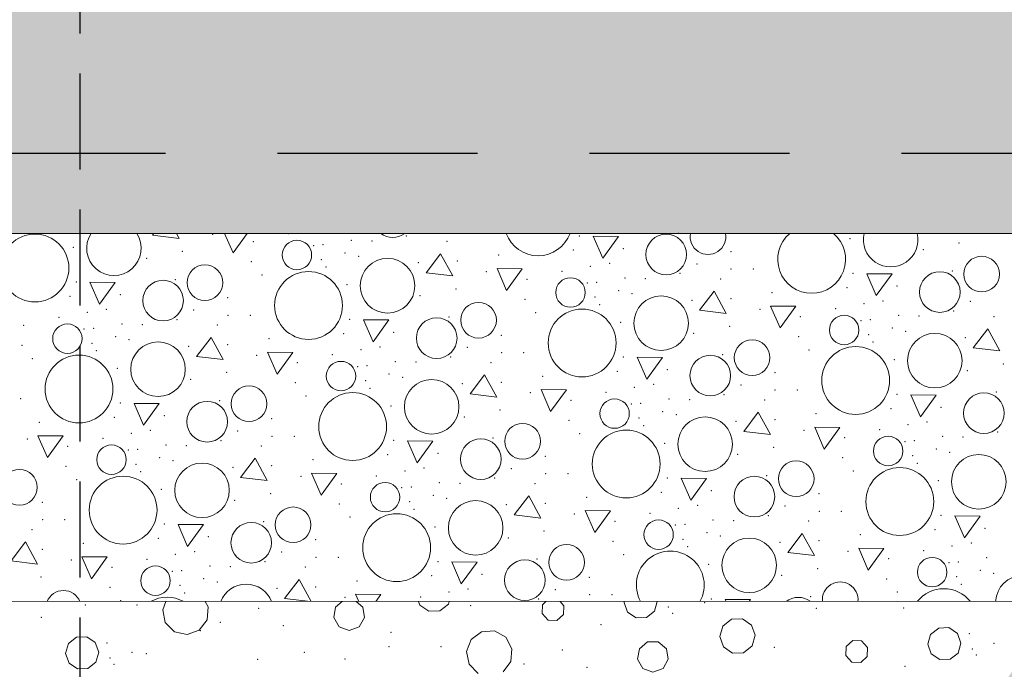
# Model space of a CAD drawing. Header units: millimetres. Extents: x -12989 to 402831, y -50461 to 30884.
# Tile 40 of 175: x 368534 to 369765, y -46805 to -45993. Entities that reach past the tile are written whole.
import ezdxf

# ---------------------------------------------------------------- set-up
doc = ezdxf.new("R2010")
doc.units = ezdxf.units.MM
doc.header["$MEASUREMENT"] = 0
for name, pattern in [('Krawędzie ukryte', [170, 120, -50]), ('Przerywana długa', [390, 250, -140]), ('Wipeout_Contour', [1000, 0, -1000])]:
    doc.linetypes.add(name, pattern=pattern)
for name, color, linetype, lineweight in [('0_Nr_pióra__21', 7, 'Continuous', 25), ('A__STROPY_Nr_pióra__27', 7, 'Continuous', 25), ('A__STROPY_Nr_pióra__49', 7, 'Continuous', 15)]:
    doc.layers.add(name, color=color, linetype=linetype, lineweight=lineweight)
doc.layers.add('A__STROPY', color=7, linetype='Continuous')
doc.layers.add('A_WYPEŁNIENIA RYSUNKI', color=7, linetype='Continuous')
for name, color, linetype, lineweight, true_color in [('A__STROPY_Nr_pióra__170', 7, 'Continuous', 5, 0x6a6a6a), ('A__STROPY_Nr_pióra__173', 7, 'Continuous', 5, 0x6a6a6a), ('A__STROPY_Nr_pióra__178', 7, 'Continuous', 5, 0x6a6a6a), ('A_WYPEŁNIENIA RYSUNKI_Nr_pióra__242', 7, 'Continuous', 13, 0xa7a7a7)]:
    doc.layers.add(name, color=color, linetype=linetype, lineweight=lineweight, true_color=true_color)

# ---------------------------------------------------------------- blocks, each defined once
blk = doc.blocks.new('*X191', base_point=(362576.7, -45960.6))
at = {"layer": 'A__STROPY_Nr_pióra__178', "color": 251, "linetype": 'Continuous', "lineweight": 5, "true_color": 0x6a6a6a}
for p, q in [((368702.2, -46260.6), (368700.4, -46262.9)), ((368700.4, -46262.9), (368733.7, -46266.8)), ((368733.7, -46266.8), (368730.3, -46260.6)), ((368790.4, -46260.6), (368801.1, -46285)), ((368801.1, -46285), (368818.8, -46260.6)), ((369251.3, -46264), (369263.2, -46291.4)), ((369282.9, -46264.3), (369251.3, -46264)), ((369263.2, -46291.4), (369282.9, -46264.3)), ((369060.6, -46285.9), (369042.4, -46309.7)), ((369075.7, -46313.7), (369060.6, -46285.9)), ((369042.4, -46309.7), (369075.7, -46313.7)), ((369131.1, -46304.4), (369143, -46331.9)), ((369162.7, -46304.7), (369131.1, -46304.4)), ((369143, -46331.9), (369162.7, -46304.7)), ((369593.2, -46310.9), (369605.2, -46338.3)), ((369624.9, -46311.2), (369593.2, -46310.9)), ((369605.2, -46338.3), (369624.9, -46311.2)), ((368622.3, -46321.6), (368634.3, -46349)), ((368654, -46321.9), (368622.3, -46321.6)), ((368634.3, -46349), (368654, -46321.9)), ((369402.5, -46332.8), (369384.4, -46356.6)), ((369417.7, -46360.5), (369402.5, -46332.8)), ((369473.1, -46351.3), (369485, -46378.7)), ((369504.7, -46351.6), (369473.1, -46351.3)), ((369384.4, -46356.6), (369417.7, -46360.5)), ((369485, -46378.7), (369504.7, -46351.6)), ((368964.3, -46368.4), (368976.3, -46395.9)), ((368996, -46368.7), (368964.3, -46368.4)), ((368976.3, -46395.9), (368996, -46368.7)), ((369744.5, -46379.6), (369726.4, -46403.5)), ((369759.7, -46407.4), (369744.5, -46379.6)), ((368773.6, -46390.4), (368755.5, -46414.2)), ((368788.8, -46418.1), (368773.6, -46390.4)), ((368844.2, -46408.9), (368856.1, -46436.3)), ((368875.8, -46409.2), (368844.2, -46408.9)), ((368856.1, -46436.3), (368875.8, -46409.2)), ((369726.4, -46403.5), (369759.7, -46407.4)), ((368755.5, -46414.2), (368788.8, -46418.1)), ((369306.3, -46415.3), (369318.3, -46442.7)), ((369337.9, -46415.6), (369306.3, -46415.3)), ((369318.3, -46442.7), (369337.9, -46415.6)), ((369115.6, -46437.2), (369097.5, -46461)), ((369130.8, -46465), (369115.6, -46437.2)), ((369097.5, -46461), (369130.8, -46465)), ((369186.2, -46455.7), (369198.1, -46483.2)), ((369217.8, -46456), (369186.2, -46455.7)), ((369198.1, -46483.2), (369217.8, -46456)), ((369648.3, -46462.1), (369660.3, -46489.6)), ((369679.9, -46462.5), (369648.3, -46462.1)), ((368677.4, -46472.9), (368689.4, -46500.3)), ((368709, -46473.2), (368677.4, -46472.9)), ((368689.4, -46500.3), (368709, -46473.2)), ((369660.3, -46489.6), (369679.9, -46462.5)), ((369457.6, -46484.1), (369439.5, -46507.9)), ((369472.8, -46511.8), (369457.6, -46484.1)), ((369439.5, -46507.9), (369472.8, -46511.8)), ((369528.2, -46502.6), (369540.1, -46530)), ((369559.8, -46502.9), (369528.2, -46502.6)), ((369540.1, -46530), (369559.8, -46502.9)), ((368557.3, -46513.3), (368569.2, -46540.7)), ((368588.9, -46513.6), (368557.3, -46513.3)), ((368569.2, -46540.7), (368588.9, -46513.6)), ((369019.4, -46519.7), (369031.3, -46547.2)), ((369051, -46520), (369019.4, -46519.7)), ((369031.3, -46547.2), (369051, -46520)), ((368828.7, -46541.6), (368810.6, -46565.5)), ((368843.9, -46569.4), (368828.7, -46541.6)), ((368899.2, -46560.2), (368911.2, -46587.6)), ((368930.9, -46560.5), (368899.2, -46560.2)), ((368911.2, -46587.6), (368930.9, -46560.5)), ((368810.6, -46565.5), (368843.9, -46569.4)), ((369361.4, -46566.6), (369373.3, -46594)), ((369393, -46566.9), (369361.4, -46566.6)), ((369373.3, -46594), (369393, -46566.9)), ((369170.7, -46588.5), (369152.6, -46612.3)), ((369185.8, -46616.3), (369170.7, -46588.5)), ((369241.2, -46607), (369253.2, -46634.5)), ((369272.9, -46607.3), (369241.2, -46607)), ((369253.2, -46634.5), (369272.9, -46607.3)), ((369152.6, -46612.3), (369185.8, -46616.3)), ((369703.4, -46613.4), (369715.3, -46640.9)), ((369735, -46613.7), (369703.4, -46613.4)), ((369715.3, -46640.9), (369735, -46613.7)), ((368732.5, -46624.1), (368744.4, -46651.6)), ((368764.1, -46624.5), (368732.5, -46624.1)), ((368744.4, -46651.6), (368764.1, -46624.5)), ((368541.8, -46646.1), (368523.7, -46669.9)), ((368556.9, -46673.8), (368541.8, -46646.1)), ((369512.7, -46635.4), (369494.5, -46659.2)), ((369527.8, -46663.1), (369512.7, -46635.4)), ((369494.5, -46659.2), (369527.8, -46663.1)), ((369583.2, -46653.9), (369595.2, -46681.3)), ((369614.8, -46654.2), (369583.2, -46653.9)), ((369595.2, -46681.3), (369614.8, -46654.2)), ((368523.7, -46669.9), (368556.9, -46673.8)), ((368612.3, -46664.6), (368624.3, -46692)), ((368643.9, -46664.9), (368612.3, -46664.6)), ((368624.3, -46692), (368643.9, -46664.9)), ((369074.5, -46671), (369086.4, -46698.4)), ((369106.1, -46671.3), (369074.5, -46671)), ((369086.4, -46698.4), (369106.1, -46671.3)), ((368883.8, -46692.9), (368865.6, -46716.7)), ((368898.9, -46720.6), (368883.8, -46692.9)), ((368865.6, -46716.7), (368898.1, -46720.6)), ((368954.3, -46711.5), (368958.3, -46720.6)), ((368985.9, -46711.8), (368954.3, -46711.5)), ((368979.5, -46720.6), (368985.9, -46711.8)), ((369416.5, -46717.9), (369417.6, -46720.6)), ((369448.1, -46718.2), (369416.5, -46717.9)), ((369446.3, -46720.6), (369448.1, -46718.2))]:
    blk.add_line(p, q, dxfattribs=at)
for centre, radius in [((368553.5, -46303.7), 42.4), ((369342.6, -46286.9), 25.4), ((368881, -46287.5), 18.4), ((369736.9, -46311.4), 22.3), ((368766, -46322.1), 22.3), ((368994.3, -46325.9), 34.1), ((368895.5, -46350.6), 42.4), ((369684.6, -46333.8), 25.4), ((368713.7, -46344.5), 25.4), ((369223, -46334.4), 18.4), ((369336.3, -46372.7), 34.1), ((369108, -46369), 22.3), ((369237.5, -46397.4), 42.4), ((369565, -46381.3), 18.4), ((368594.1, -46392), 18.4), ((369055.7, -46391.4), 25.4), ((369678.3, -46419.6), 34.1), ((368707.4, -46430.3), 34.1), ((369450, -46415.8), 22.3), ((368608.6, -46455), 42.4), ((369397.7, -46438.2), 25.4), ((369579.5, -46444.3), 42.4), ((368936.1, -46438.8), 18.4), ((369049.4, -46477.2), 34.1), ((368821.1, -46473.4), 22.3), ((368950.6, -46501.9), 42.4), ((369739.7, -46485.1), 25.4), ((368768.8, -46495.8), 25.4), ((369278.1, -46485.7), 18.4), ((369163.1, -46520.3), 22.3), ((369391.3, -46524), 34.1), ((369292.6, -46548.7), 42.4), ((369110.8, -46542.6), 25.4), ((369620.1, -46532.5), 18.4), ((368649.2, -46543.3), 18.4), ((368762.4, -46581.6), 34.1), ((369505.1, -46567.1), 22.3), ((369733.3, -46570.9), 34.1), ((368534.2, -46577.8), 22.3), ((369634.6, -46595.6), 42.4), ((368663.7, -46606.3), 42.4), ((368991.2, -46590.1), 18.4), ((369452.8, -46589.5), 25.4), ((369104.4, -46628.5), 34.1), ((368876.2, -46624.7), 22.3), ((368823.9, -46647.1), 25.4), ((369005.7, -46653.2), 42.4), ((369333.1, -46637), 18.4), ((369446.4, -46675.3), 34.1), ((369218.1, -46671.6), 22.3), ((369165.9, -46693.9), 25.4), ((369675.1, -46683.8), 18.4), ((368704.2, -46694.5), 18.4)]:
    blk.add_circle(centre, radius, dxfattribs=at)
for centre, radius, start, end in [((368652.3, -46279), 34.1, 147.3163, 32.6837), ((369000.7, -46240.1), 25.4, 233.7875, 306.2125), ((369182.5, -46246.1), 42.4, 199.9037, 340.0963), ((369394.9, -46264.5), 22.3, 169.808, 10.192), ((369524.4, -46293), 42.4, 130.2253, 49.7747), ((369623.2, -46268.3), 34.1, 166.9315, 13.0685), ((369347.7, -46700), 42.4, 330.9994, 209.0006), ((369560.1, -46718.4), 22.3, 354.3902, 185.6098), ((369788.4, -46722.2), 34.1, 2.6675, 177.3325), ((368589.2, -46729.1), 22.3, 22.4823, 157.5177), ((368817.5, -46732.9), 34.1, 21.1262, 158.8738), ((369689.6, -46746.9), 42.4, 38.2528, 141.7472), ((368718.7, -46757.6), 42.4, 60.6327, 119.3673), ((369507.8, -46740.8), 25.4, 52.6007, 127.3993)]:
    blk.add_arc(centre, radius, start, end, dxfattribs=at)
for p in [(368775.7, -46261.6), (368870.3, -46260.9), (369017.9, -46263.7), (369234, -46263.6), (369358.1, -46260.6), (368826.5, -46270.9), (368901.9, -46275.7), (368913.7, -46274.7), (368949.1, -46269.3), (368974.7, -46270.1), (369068.5, -46270.6), (369572.5, -46267.1), (369708.8, -46272.3), (368601.6, -46277.8), (368737.9, -46283), (368941.2, -46285.1), (368958, -46289), (369133, -46287.7), (369226.4, -46281.4), (369289, -46279.6), (369289, -46279.6), (369423.4, -46283.2), (369663.9, -46280.9), (368693, -46291.7), (368824.1, -46295.9), (368911.7, -46293.3), (369032.8, -46297.2), (369081.4, -46295.2), (369247.8, -46301.6), (369271.8, -46297.9), (369380.9, -46298.7), (368837.3, -46312.5), (368917.3, -46302.7), (369117.7, -46308.4), (369212.3, -46307.8), (369359.9, -46310.6), (369423.7, -46305.1), (369451.6, -46305.1), (369576, -46310.4), (369700.1, -46307.5), (368605.1, -46321.1), (368729.2, -46318.2), (368943.6, -46324.7), (369168.4, -46317.8), (369243.9, -46322.5), (369255.7, -46321.6), (369291.1, -46316.2), (369316.7, -46317), (369410.5, -46317.5), (369631, -46326.4), (369631, -46326.4), (368597.5, -46339), (368660.1, -46337.1), (368660.1, -46337.1), (369035, -46338.5), (369079.9, -46329.9), (369283.2, -46331.9), (369300, -46335.9), (369474.9, -46334.5), (369568.4, -46328.3), (368794.5, -46340.8), (369166.1, -46342.8), (369253.7, -46340.1), (369259.3, -46349.5), (369374.7, -46344), (369423.4, -46342.1), (369589.8, -46348.4), (369613.8, -46344.8), (369722.9, -46345.5), (368618.9, -46359.1), (368642.9, -46355.5), (368752, -46356.3), (368794.8, -46362.7), (368822.7, -46362.7), (369179.3, -46359.4), (369459.7, -46355.3), (369554.3, -46354.6), (369633.1, -46363), (369701.9, -46357.5), (368539.5, -46375.3), (368583.4, -46365.3), (368662.2, -46373.8), (368687.8, -46374.6), (368731, -46368.2), (368781.6, -46375.1), (368947, -46368), (369071.2, -46365), (369285.6, -46371.5), (369510.4, -46364.6), (369585.9, -46369.4), (369597.7, -46368.5), (369658.7, -46363.9), (369752.5, -46364.4), (368615, -46380.1), (368626.8, -46379.2), (368939.5, -46385.8), (369002.1, -46384), (369002.1, -46384), (369136.4, -46387.7), (369377, -46385.4), (369421.9, -46376.7), (369595.7, -46387), (369625.2, -46378.8), (369642, -46382.7), (368537.2, -46400.4), (368624.8, -46397.7), (368654.3, -46389.5), (368671.1, -46393.5), (368794.5, -46399.6), (368846, -46392.1), (369508.1, -46389.7), (369601.3, -46396.4), (369716.7, -46390.9), (368630.4, -46407.1), (368745.8, -46401.6), (368830.8, -46412.8), (368925.3, -46412.2), (368960.9, -46406), (368984.9, -46402.3), (369094, -46403.1), (369136.8, -46409.5), (369164.6, -46409.5), (369413.2, -46411.9), (369521.3, -46406.3), (368550.4, -46417), (368881.5, -46422.2), (369004.2, -46420.6), (369029.8, -46421.4), (369073, -46415), (369123.6, -46421.9), (369289, -46414.9), (369627.6, -46418.4), (369763.9, -46423.6), (368656.7, -46429.1), (368793, -46434.3), (368957, -46426.9), (368968.8, -46426), (368996.3, -46436.4), (369281.5, -46432.7), (369344.1, -46430.8), (369344.1, -46430.8), (369478.4, -46434.5), (369719, -46432.2), (368748.1, -46442.9), (368879.2, -46447.2), (368966.8, -46444.6), (369013.1, -46440.3), (369087.8, -46448.4), (369136.5, -46446.5), (369188, -46439), (369326.8, -46449.2), (369436, -46450), (368972.4, -46454), (369172.8, -46459.7), (369267.3, -46459), (369302.9, -46452.9), (369415, -46461.9), (369478.8, -46456.4), (369506.6, -46456.4), (369631, -46461.7), (369755.2, -46458.7), (368535.7, -46467.1), (368660.1, -46472.4), (368784.3, -46469.5), (368892.4, -46463.8), (369223.5, -46469.1), (369299, -46473.8), (369310.8, -46472.9), (369346.2, -46467.5), (369371.8, -46468.3), (369465.6, -46468.8), (368998.6, -46476), (369135, -46481.2), (369338.3, -46483.2), (369530, -46485.8), (369623.5, -46479.6), (369686.1, -46477.7), (369686.1, -46477.7), (368559.1, -46496.5), (368652.6, -46490.3), (368715.2, -46488.4), (368715.2, -46488.4), (368849.5, -46492.1), (369090.1, -46489.8), (369221.2, -46494.1), (369308.8, -46491.4), (369355.1, -46487.2), (369429.8, -46495.3), (369478.5, -46493.4), (369668.8, -46496.1), (368674, -46510.4), (368697.9, -46506.8), (368807.1, -46507.5), (369234.4, -46510.7), (369314.4, -46500.8), (369514.8, -46506.6), (369609.3, -46505.9), (369644.9, -46499.7), (369757, -46508.8), (368543.9, -46517.3), (368638.4, -46516.6), (368786.1, -46519.5), (368849.9, -46514), (368877.7, -46514), (369002.1, -46519.3), (369126.3, -46516.3), (369340.6, -46522.8), (369565.5, -46515.9), (369641, -46520.7), (369652.8, -46519.7), (369688.1, -46514.3), (369713.7, -46515.1), (368594.6, -46526.6), (368670.1, -46531.4), (368681.9, -46530.5), (368717.2, -46525), (368742.8, -46525.9), (368836.7, -46526.4), (369057.2, -46535.3), (369057.2, -46535.3), (369476.9, -46528), (369680.3, -46530.1), (369697.1, -46534), (368709.4, -46540.8), (368726.2, -46544.7), (368901.1, -46543.4), (368994.6, -46537.1), (369191.5, -46539), (369432.1, -46536.7), (369563.2, -46540.9), (369650.8, -46538.3), (369656.4, -46547.7), (368592.3, -46551.7), (368679.9, -46549), (368685.5, -46558.4), (368800.9, -46552.9), (368849.5, -46550.9), (369015.9, -46557.3), (369039.9, -46553.6), (369149, -46554.4), (369576.4, -46557.6), (368605.5, -46568.3), (368885.9, -46564.1), (368980.4, -46563.5), (369059.2, -46571.9), (369084.8, -46572.7), (369128.1, -46566.3), (369191.9, -46560.8), (369219.7, -46560.8), (369344.1, -46566.2), (369468.3, -46563.2), (369682.6, -46569.7), (368711.7, -46580.4), (368936.6, -46573.5), (369012.1, -46578.2), (369023.9, -46577.3), (369178.7, -46573.2), (369336.5, -46584), (369399.2, -46582.1), (369399.2, -46582.1), (368562.6, -46596.5), (368803.2, -46594.2), (368848, -46585.6), (369021.9, -46595.9), (369051.4, -46587.7), (369068.2, -46591.6), (369243.1, -46590.3), (369533.5, -46585.8), (368934.2, -46598.5), (369027.5, -46605.2), (369142.9, -46599.7), (369191.5, -46597.8), (369357.9, -46604.2), (369381.9, -46600.5), (369491, -46601.3), (369533.9, -46607.7), (369561.7, -46607.7), (368563, -46618.4), (368590.8, -46618.4), (368839.4, -46620.7), (368947.4, -46615.1), (369227.9, -46611), (369278.6, -46620.4), (369322.4, -46610.3), (369401.2, -46618.8), (369426.8, -46619.6), (369470.1, -46613.2), (369520.7, -46620.1), (369686.1, -46613), (368549.8, -46630.8), (368715.2, -46623.7), (369053.7, -46627.3), (369190, -46632.4), (369354, -46625.1), (369365.9, -46624.2), (369393.4, -46634.5), (369678.5, -46630.9), (369741.2, -46629), (369741.2, -46629), (368707.6, -46641.6), (368770.3, -46639.7), (368770.3, -46639.7), (368904.6, -46643.4), (369145.2, -46641.1), (369276.2, -46645.4), (369363.8, -46642.7), (369410.2, -46638.5), (369484.9, -46646.6), (369533.5, -46644.6), (369585.1, -46637.1), (368562.6, -46655.4), (368614.2, -46647.8), (368753, -46658.1), (368862.1, -46658.8), (369369.5, -46652.1), (369569.8, -46657.9), (369664.4, -46657.2), (369699.9, -46651), (369723.9, -46647.3), (368598.9, -46668.6), (368693.5, -46667.9), (368729, -46661.7), (368841.1, -46670.8), (368904.9, -46665.3), (368932.8, -46665.2), (369057.2, -46670.6), (369181.3, -46667.6), (369289.4, -46662), (369620.6, -46667.2), (369707.9, -46671), (369743.2, -46665.6), (368649.7, -46677.9), (368725.1, -46682.7), (368737, -46681.8), (368772.3, -46676.3), (368797.9, -46677.1), (368891.7, -46677.6), (369395.7, -46674.1), (369532, -46679.3), (369696, -46672), (369735.3, -46681.4), (368561.1, -46690), (368764.5, -46692.1), (368781.3, -46696), (368956.2, -46694.7), (369049.6, -46688.4), (369112.2, -46686.6), (369112.2, -46686.6), (369246.6, -46690.2), (369487.1, -46688), (369618.2, -46692.2), (369705.8, -46689.6), (369752.1, -46685.3), (368647.3, -46702.9), (368734.9, -46700.3), (368856, -46704.2), (368904.6, -46702.2), (369095, -46704.9), (369204.1, -46705.7), (369711.4, -46699), (368660.5, -46719.6), (368740.5, -46709.7), (368940.9, -46715.4), (369035.5, -46714.8), (369071, -46708.6), (369183.1, -46717.6), (369246.9, -46712.1), (369274.8, -46712.1), (369399.2, -46717.4), (369523.3, -46714.5), (369631.4, -46708.8)]:
    blk.add_point(p, dxfattribs=at)
blk = doc.blocks.new('ElemPrzekroju_175_1', base_point=(362576.7, -45960.6))
at = {"color": 254, "linetype": 'Wipeout_Contour', "lineweight": 0, "ltscale": 1533341.48702292}
blk.add_wipeout([(362356.7, -46160.6), (398746.7, -46160.6), (398746.7, -45960.6), (362356.7, -45960.6)], dxfattribs=at).dxf.layer = 'A__STROPY'
at = {"color": 254, "linetype": 'Wipeout_Contour', "lineweight": 0, "ltscale": 1533794.246621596}
blk.add_wipeout([(398746.7, -46720.6), (362356.7, -46720.6), (362356.7, -47260.6), (398746.7, -47260.6)], dxfattribs=at).dxf.layer = 'A__STROPY'
at = {"layer": 'A__STROPY_Nr_pióra__170', "linetype": 'Continuous', "lineweight": 5, "true_color": 0x6a6a6a}
h = blk.add_hatch(dxfattribs=at)
h.set_pattern_fill('Beton_0001', color=251, style=0, pattern_type=2)
h.set_pattern_definition([(45, (362576.75, -45960.59), (-63.6396, 63.6396), [67.5, -22.5]), (45, (362576.75, -45896.95), (-63.6396, 63.6396), [67.5, -22.5])])
h.paths.add_polyline_path([(362356.7, -46160.6), (398746.7, -46160.6), (398746.7, -45960.6), (362356.7, -45960.6)])
at = {"layer": 'A__STROPY_Nr_pióra__173', "linetype": 'Continuous', "lineweight": 5, "true_color": 0x6a6a6a}
h = blk.add_hatch(dxfattribs=at)
h.set_pattern_fill('Grunt_0001', color=251, style=0, pattern_type=2)
h.set_pattern_definition([(45, (362576.75, -45960.59), (-95.4594, 95.4594), []), (45, (362544.93, -45928.77), (-190.9188, 190.9188), []), (45, (362513.1, -45896.95), (-190.9188, 190.9188), []), (135, (362481.29, -45865.132), (31.819805, 31.819805), [135, -135])])
h.paths.add_polyline_path([(398746.7, -46720.6), (362356.7, -46720.6), (362356.7, -47260.6), (398746.7, -47260.6)])
at = {"color": 254, "linetype": 'Wipeout_Contour', "lineweight": 0, "ltscale": 1533413.819197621}
blk.add_wipeout([(362356.7, -46160.6), (362356.7, -46260.6), (398746.7, -46260.6), (398746.7, -46160.6)], dxfattribs=at).dxf.layer = 'A__STROPY'
at = {"layer": 'A__STROPY_Nr_pióra__178', "linetype": 'Continuous', "lineweight": 5, "true_color": 0x6a6a6a}
h = blk.add_hatch(dxfattribs=at)
h.set_pattern_fill('Chudy_beton_B15_I_WSC_0001', color=251, style=0, pattern_type=2)
h.set_pattern_definition([(0, (362576.75, -45960.6), (0, 233.8269), [14.625, -120.375]), (0, (362644.25, -45843.68), (0, 233.8269), [14.625, -120.375]), (60, (362576.75, -45960.6), (-202.5, 116.9134), [14.625, -120.375]), (60, (362711.75, -45960.6), (-202.5, 116.9134), [14.625, -120.375]), (120, (362591.37, -45960.6), (202.5, 116.9134), [14.625, -120.375]), (120, (362726.37, -45960.6), (202.5, 116.9134), [14.625, -120.375]), (0, (362576.75, -45938.09), (0, 45), [0, -45, 0, -67.5]), (45, (362599.25, -45938.09), (-31.819805, 31.819805), [0, -33.75, 0, -56.25])])
h.paths.add_polyline_path([(362356.7, -46160.6), (362356.7, -46260.6), (398746.7, -46260.6), (398746.7, -46160.6)])
at = {"layer": 'A__STROPY_Nr_pióra__27', "color": 7, "linetype": 'Przerywana długa', "lineweight": 25}
blk.add_line((398746.7, -46160.6), (362356.7, -46160.6), dxfattribs=at)
at = {"color": 254, "linetype": 'Wipeout_Contour', "lineweight": 0, "ltscale": 1533549.791415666}
blk.add_wipeout([(362356.7, -46720.6), (398746.7, -46720.6), (398746.7, -46260.6), (362356.7, -46260.6)], dxfattribs=at).dxf.layer = 'A__STROPY'
at = {"layer": 'A__STROPY_Nr_pióra__49', "color": 7, "linetype": 'Continuous', "lineweight": 15}
for p, q in [((398746.7, -46260.6), (362356.7, -46260.6)), ((398746.7, -46720.6), (362356.7, -46720.6))]:
    blk.add_line(p, q, dxfattribs=at)
at = {"layer": 'A__STROPY', "lineweight": 0}
blk.add_blockref('*X191', (362576.7, -45960.6), dxfattribs=at)
blk = doc.blocks.new('*X327', base_point=(362576.7, -45960.6))
at = {"layer": 'A_WYPEŁNIENIA RYSUNKI_Nr_pióra__242', "color": 253, "linetype": 'Continuous', "lineweight": 13, "true_color": 0xa7a7a7}
for p, q in [((368717.1, -46720.6), (368713.2, -46730.9)), ((368770, -46727.2), (368766.4, -46720.6)), ((368937.5, -46720.6), (368929.4, -46727.4)), ((368963.2, -46727.4), (368955.2, -46720.6)), ((369032.9, -46720.6), (369034.5, -46725.1)), ((369070.5, -46723.8), (369071.4, -46720.6)), ((369192.2, -46720.6), (369187.8, -46724.6)), ((369214.7, -46725.8), (369210, -46720.6)), ((369290.2, -46720.6), (369289.9, -46721.7)), ((369327.9, -46732.6), (369331.4, -46720.6)), ((368713.2, -46730.9), (368716.5, -46746.7)), ((368768.7, -46743.4), (368770, -46727.2)), ((368929.4, -46727.4), (368927.1, -46740.5)), ((368965.6, -46740.5), (368963.2, -46727.4)), ((369034.5, -46725.1), (369045.9, -46732.7)), ((369045.9, -46732.7), (369059.7, -46732.3)), ((369059.7, -46732.3), (369070.5, -46723.8)), ((369187.8, -46724.6), (369187.4, -46735.7)), ((369214.3, -46736.9), (369214.7, -46725.8)), ((369289.9, -46721.7), (369294.3, -46733.8)), ((369317.8, -46740.5), (369327.9, -46732.6)), ((368758.9, -46756.3), (368768.7, -46743.4)), ((368927.1, -46740.5), (368933.8, -46752.1)), ((368958.9, -46752.1), (368965.6, -46740.5)), ((369187.4, -46735.7), (369194.9, -46744)), ((369194.9, -46744), (369206, -46744.4)), ((369206, -46744.4), (369214.3, -46736.9)), ((369294.3, -46733.8), (369304.9, -46741)), ((369304.9, -46741), (369317.8, -46740.5)), ((369424.1, -46742.7), (369413.3, -46751.2)), ((369437.9, -46742.2), (369424.1, -46742.7)), ((369449.3, -46749.9), (369437.9, -46742.2)), ((368716.5, -46746.7), (368727.9, -46758.3)), ((368743.7, -46761.8), (368758.9, -46756.3)), ((368933.8, -46752.1), (368946.3, -46756.6)), ((368946.3, -46756.6), (368958.9, -46752.1)), ((369127.9, -46757.3), (369111.7, -46758.4)), ((369142, -46765.2), (369127.9, -46757.3)), ((369413.3, -46751.2), (369409.5, -46764.4)), ((369454, -46762.8), (369449.3, -46749.9)), ((369683.2, -46753.7), (369673.1, -46761.6)), ((369696.1, -46753.2), (369683.2, -46753.7)), ((369706.7, -46760.4), (369696.1, -46753.2)), ((368605.4, -46765.1), (368595.3, -46773)), ((368618.2, -46764.7), (368605.4, -46765.1)), ((368628.9, -46771.8), (368618.2, -46764.7)), ((368727.9, -46758.3), (368743.7, -46761.8)), ((369098.6, -46768), (369092.8, -46783.1)), ((369111.7, -46758.4), (369098.6, -46768)), ((369149.7, -46779.5), (369142, -46765.2)), ((369409.5, -46764.4), (369414.2, -46777.3)), ((369450.2, -46776), (369454, -46762.8)), ((369575.7, -46769.3), (369567.5, -46776.8)), ((369586.9, -46769.8), (369575.7, -46769.3)), ((369594.4, -46778), (369586.9, -46769.8)), ((369673.1, -46761.6), (369669.6, -46774)), ((369711.1, -46772.5), (369706.7, -46760.4)), ((368595.3, -46773), (368591.7, -46785.4)), ((368633.3, -46783.9), (368628.9, -46771.8)), ((369148.4, -46795.6), (369149.7, -46779.5)), ((369309.1, -46779.6), (369306.8, -46792.8)), ((369319.3, -46771), (369309.1, -46779.6)), ((369332.7, -46771), (369319.3, -46771)), ((369342.9, -46779.6), (369332.7, -46771)), ((369345.2, -46792.8), (369342.9, -46779.6)), ((369414.2, -46777.3), (369425.6, -46785)), ((369439.4, -46784.5), (369450.2, -46776)), ((369567.5, -46776.8), (369567, -46788)), ((369593.9, -46789.2), (369594.4, -46778)), ((369669.6, -46774), (369674, -46786)), ((369707.6, -46784.9), (369711.1, -46772.5)), ((368591.7, -46785.4), (368596.1, -46797.5)), ((368629.7, -46796.3), (368633.3, -46783.9)), ((369092.8, -46783.1), (369096.2, -46799)), ((369306.8, -46792.8), (369313.5, -46804.3)), ((369338.6, -46804.3), (369345.2, -46792.8)), ((369425.6, -46785), (369439.4, -46784.5)), ((369567, -46788), (369574.6, -46796.2)), ((369585.7, -46796.7), (369593.9, -46789.2)), ((369674, -46786), (369684.6, -46793.2)), ((369684.6, -46793.2), (369697.5, -46792.8)), ((369697.5, -46792.8), (369707.6, -46784.9)), ((368596.1, -46797.5), (368606.8, -46804.6)), ((368606.8, -46804.6), (368619.6, -46804.2)), ((368619.6, -46804.2), (368629.7, -46796.3)), ((369096.2, -46799), (369107.5, -46810.5)), ((369138.6, -46808.5), (369148.4, -46795.6)), ((369313.5, -46804.3), (369326, -46808.9)), ((369326, -46808.9), (369338.6, -46804.3)), ((369574.6, -46796.2), (369585.7, -46796.7))]:
    blk.add_line(p, q, dxfattribs=at)
for p in [(368616.3, -46724.7), (368681.2, -46724.8), (368681.2, -46724.8), (368833.1, -46729), (369098.1, -46725.6), (369345.4, -46727.5), (369390.8, -46721.9), (369530.2, -46728.9), (369639.3, -46728.8), (368561.5, -46740.2), (369350.7, -46735.2), (368760.3, -46757), (368785.1, -46746.4), (368863.9, -46750.8), (369261.2, -46749.3), (368998.6, -46759), (369721.4, -46760.9), (368643.6, -46772.3), (368996, -46777), (369060.9, -46777), (369060.9, -46777), (369212.8, -46781.2), (369477.8, -46777.9), (369725.1, -46779.7), (369752.5, -46772.6), (368647.2, -46791.1), (368674.7, -46784), (368692.6, -46785.6), (368832.1, -46792.6), (368890.4, -46784.1), (368941.2, -46792.4), (369730.3, -46787.4), (368652.5, -46798.9), (369164.8, -46798.7), (369243.6, -46803), (369640.9, -46801.5)]:
    blk.add_point(p, dxfattribs=at)
blk = doc.blocks.new('Wypełnienie_4_1', base_point=(362576.7, -45960.6))
at = {"color": 254, "linetype": 'Wipeout_Contour', "lineweight": 0, "ltscale": 2228316.733141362}
blk.add_wipeout([(368210.1, -46720.6), (367037.4, -46720.6), (367313.7, -47260.6), (369471.3, -47260.6), (369833.7, -46720.6), (368610.1, -46720.6)], dxfattribs=at).dxf.layer = 'A_WYPEŁNIENIA RYSUNKI'
at = {"layer": 'A_WYPEŁNIENIA RYSUNKI_Nr_pióra__242', "color": 253, "linetype": 'Continuous', "lineweight": 13, "true_color": 0xa7a7a7}
blk.add_blockref('*X327', (362576.7, -45960.6), dxfattribs=at)

msp = doc.modelspace()

# ---------------------------------------------------------------- block references
at = {"layer": 'A__STROPY', "lineweight": 0}
msp.add_blockref('ElemPrzekroju_175_1', (362576.7, -45960.6), dxfattribs=at)

# ---------------------------------------------------------------- next in the draw order: block references
at = {"layer": 'A_WYPEŁNIENIA RYSUNKI_Nr_pióra__242', "color": 253, "linetype": 'Continuous', "lineweight": 13, "true_color": 0xa7a7a7}
msp.add_blockref('Wypełnienie_4_1', (362576.7, -45960.6), dxfattribs=at)

# ---------------------------------------------------------------- next in the draw order: linework, layer by layer
at = {"layer": '0_Nr_pióra__21', "color": 7, "linetype": 'Krawędzie ukryte', "lineweight": 25}
msp.add_line((368610.1, -46860.6), (368610.1, -45960.6), dxfattribs=at)

doc.saveas('drawing.dxf')
